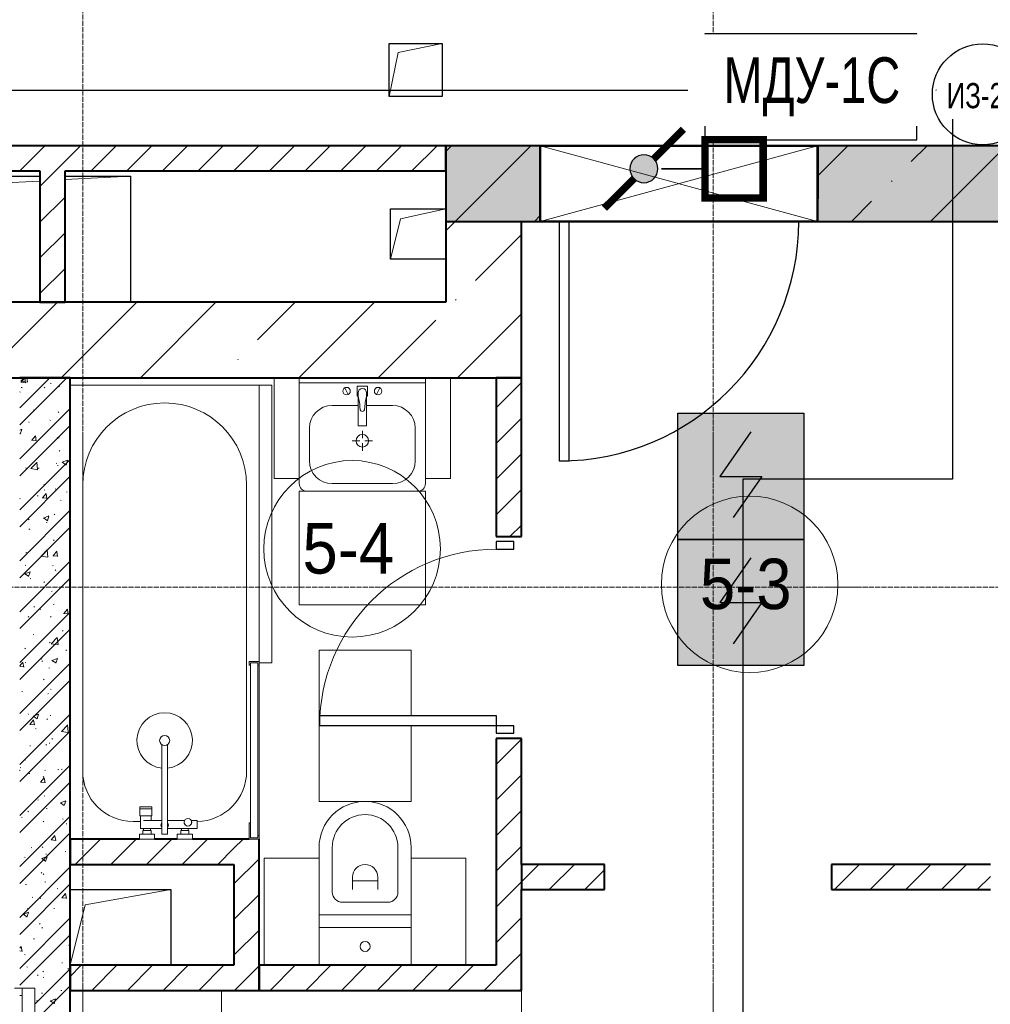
# Model space of a CAD drawing. Header units: millimetres. Extents: x -816133 to 919604, y 87941 to 147341.
# Tile 75 of 256: x -38302 to -34452, y 125719 to 129624. Entities that reach past the tile are written whole.
import ezdxf

# ---------------------------------------------------------------- set-up
doc = ezdxf.new("R2010")
doc.units = ezdxf.units.MM
doc.set_wipeout_variables(frame=1)
doc.linetypes.add('ADSK_Линия сетки', pattern=[25, 20, -2.5, 0, -2.5])
doc.linetypes.add('Линия сетки', pattern=[25, 20, -2.5, 0, -2.5])
for name, color, linetype, lineweight in [('_АПС_Оборудование', 1, 'Continuous', 30), ('A-000-M_MASS', 7, 'Continuous', 18), ('A-010-A_ROOM', 7, 'Continuous', 20), ('A-200-M_WALL', 7, 'Continuous', 18), ('A-200-M_WALL_EXT', 7, 'Continuous', 18), ('A-200-M_WALL_INT', 7, 'Continuous', 18), ('A-200-M_WALL_PAT', 7, 'Continuous', 40), ('A-314-M_WINDOW', 7, 'Continuous', 18), ('A-325-M_DOOR', 7, 'Continuous', 18), ('A-325-M_DOOR_PANEL', 7, 'Continuous', 30), ('A-700-M_FFE', 7, 'Continuous', 18), ('M-520-M_DRAINAGE_FW', 7, 'Continuous', 18), ('Z-030-M_GRID', 7, 'Continuous', 9), ('Z-060-M_DETAIL', 7, 'Continuous', 18), ('СОУЭ', 1, 'Continuous', 30), ('СС-011-ПОЖ-СИГНАЛИЗАЦИЯ', 1, 'Continuous', 30), ('УГО АПС и АПЗ$0$_АПС_Оборудование', 1, 'Continuous', 30), ('УГО АПС и АПЗ$0$СС-011-ПОЖ-СИГНАЛИЗАЦИЯ', 1, 'Continuous', 30)]:
    doc.layers.add(name, color=color, linetype=linetype, lineweight=lineweight)
doc.layers.add('EI_HATCH_GALV', color=7, linetype='Continuous')
doc.layers.add('АПС', color=5, linetype='Continuous')
doc.styles.add('Arial Narrow', font='ARIALN.TTF', dxfattribs={"width": 0.9, "height": 600})
doc.styles.add('Arial_2', font='arial.ttf', dxfattribs={"width": 0.9, "height": 400})

# ---------------------------------------------------------------- blocks, each defined once
blk = doc.blocks.new('10эт')
at = {"layer": 'A-200-M_WALL_PAT', "lineweight": 18}
h = blk.add_hatch(color=9, dxfattribs=at)
h.paths.add_polyline_path([(323691.7, 127701.1), (324066.5, 127701.2), (324066.5, 128001.1), (323691.7, 128001.1)])
h.paths.add_polyline_path([(325166.7, 127701.1), (326651.7, 127701.1), (326651.7, 128001.1), (325166.7, 128001.1), (325166.7, 127791.1)])
h.paths.add_polyline_path([(328051.7, 127701.1), (328051.7, 128001.1), (327751.7, 128001.1), (327751.7, 127701.1)])
at = {"layer": 'A-000-M_MASS', "color": 9, "lineweight": 30}
for p, q in [((323467.4, 128196.1), (323467.4, 128406.1)), ((323467.4, 128406.1), (323677.4, 128406.1)), ((323677.4, 128406.1), (323677.4, 128196.1)), ((323677.4, 128196.1), (323467.4, 128196.1)), ((320521.7, 127881), (322081.7, 127881)), ((322181.7, 127881), (322441.6, 127881)), ((322441.6, 127881), (322441.6, 127381.1)), ((323472.1, 127551.1), (323472.1, 127751.1)), ((323472.1, 127751.1), (323691.7, 127751.1)), ((323691.7, 127551.1), (323472.1, 127551.1)), ((322201.7, 125051.1), (322601.7, 125051.1)), ((322601.7, 125051.1), (322601.7, 124751.1))]:
    blk.add_line(p, q, dxfattribs=at)
at = {"layer": 'A-000-M_MASS', "color": 9}
for p, q in [((323502.4, 128371.1), (323677.4, 128406.1)), ((323467.4, 128196.1), (323502.4, 128371.1)), ((322181.7, 127866.7), (322441.6, 127881)), ((320621.6, 127781), (322081.7, 127861.2)), ((323512.1, 127711.1), (323691.7, 127751)), ((323472.1, 127551.1), (323512.1, 127711.1)), ((322261.7, 124991.1), (322601.7, 125051.1)), ((322201.7, 124751.1), (322261.7, 124991.1))]:
    blk.add_line(p, q, dxfattribs=at)
at = {"layer": 'A-010-A_ROOM', "color": 9}
for centre in [(323320.2, 126402.8), (324896.7, 126261.9)]:
    blk.add_circle(centre, 350, dxfattribs=at)
at = {"layer": 'A-200-M_WALL', "color": 9, "lineweight": 40}
for p, q in [((324066.5, 128001.1), (323691.7, 128001.1)), ((323691.7, 128001.1), (323691.7, 127701.1)), ((326651.7, 128001.1), (325166.7, 128001.1)), ((325166.7, 128001.1), (325166.7, 127791.1)), ((323691.7, 127701.1), (324066.5, 127701.1)), ((325166.7, 127701.1), (326651.7, 127701.1)), ((323991.7, 125151.1), (323991.7, 125051.1))]:
    blk.add_line(p, q, dxfattribs=at)
at = {"layer": 'A-200-M_WALL', "color": 9}
for p, q in [((323992.5, 125051.1), (323992.5, 122850.7)), ((323992.5, 122850.7), (323992.5, 125051.1)), ((323991.7, 124651.1), (323991.7, 122851.5)), ((323991.7, 122851.5), (323991.7, 124651.1))]:
    blk.add_line(p, q, dxfattribs=at)
at = {"layer": 'A-200-M_WALL_EXT', "color": 9, "lineweight": 40}
for p, q in [((323991.7, 128001.1), (323691.7, 128001.1)), ((323691.7, 128001.1), (323691.7, 127381.1)), ((324066.5, 128001.1), (323991.7, 128001.1)), ((326651.7, 128001.1), (325166.7, 128001.1)), ((325166.7, 128001.1), (325166.7, 127791.1)), ((323991.7, 127701.1), (324066.5, 127701.1)), ((323991.7, 127081.1), (323991.7, 127701.1)), ((325166.7, 127701.1), (326651.7, 127701.1)), ((323691.7, 127381.1), (320521.7, 127381.1)), ((320221.7, 127081.1), (323691.7, 127081.1)), ((323691.7, 127081.1), (323991.7, 127081.1))]:
    blk.add_line(p, q, dxfattribs=at)
at = {"layer": 'A-200-M_WALL_INT', "color": 9, "lineweight": 40}
for p, q in [((323691.7, 128001.1), (320521.7, 128001.1)), ((323691.7, 127901.1), (323691.7, 128001.1)), ((320521.7, 127901.1), (322081.7, 127901.1)), ((322081.7, 127901.1), (322081.7, 127381.1)), ((322181.7, 127901.1), (323691.7, 127901.1)), ((322181.7, 127381.1), (322181.7, 127901.1)), ((322081.7, 127381.1), (322181.7, 127381.1)), ((322201.7, 127081.1), (322001.7, 127081.1)), ((322201.7, 120151.1), (322201.7, 127081.1)), ((323891.7, 127081.1), (323891.7, 126451.1)), ((323991.7, 127081.1), (323891.7, 127081.1)), ((323991.7, 126451.1), (323991.7, 127081.1)), ((323891.7, 126451.1), (323991.7, 126451.1)), ((323891.7, 125651.1), (323891.7, 124751.1)), ((323991.7, 125651.1), (323891.7, 125651.1)), ((323991.7, 125151.1), (323991.7, 125651.1)), ((322476.9, 125251.1), (322201.7, 125251.1)), ((322201.7, 125251.1), (322201.7, 125151.1)), ((322626.7, 125251.1), (322536.7, 125251.1)), ((322851.7, 125251.1), (322686.5, 125251.1)), ((322911.7, 125251.1), (322851.7, 125251.1)), ((322951.7, 124751.1), (322951.7, 125251.1)), ((322201.7, 125151.1), (322851.7, 125151.1)), ((322851.7, 125151.1), (322851.7, 124751.1)), ((324321.7, 125151.1), (323991.7, 125151.1)), ((324321.7, 125051.1), (324321.7, 125151.1)), ((325851.7, 125151.1), (325221.7, 125151.1)), ((325221.7, 125151.1), (325221.7, 125051.1)), ((323991.7, 124751.1), (323991.7, 125051.1)), ((323991.7, 125051.1), (324321.7, 125051.1)), ((325221.7, 125051.1), (325851.7, 125051.1)), ((322851.7, 124751.1), (322201.7, 124751.1)), ((322201.7, 124751.1), (322201.7, 124651.1)), ((323891.7, 124751.1), (322951.7, 124751.1)), ((322951.7, 124751.1), (322951.7, 124651.1)), ((322951.7, 124651.1), (322951.7, 124751.1)), ((323991.7, 124651.1), (323991.7, 124751.1)), ((322201.7, 124651.1), (322951.7, 124651.1)), ((322951.7, 124651.1), (323991.7, 124651.1))]:
    blk.add_line(p, q, dxfattribs=at)
at = {"layer": 'A-200-M_WALL_PAT', "color": 9, "linetype": 'Continuous', "lineweight": 9}
for p, q in [((322002.1, 127901.1), (322102.1, 128001.1)), ((322143.5, 127901.1), (322243.5, 128001.1)), ((322284.9, 127901.1), (322384.9, 128001.1)), ((322426.4, 127901.1), (322526.4, 128001.1)), ((322567.8, 127901.1), (322667.8, 128001.1)), ((322709.2, 127901.1), (322809.2, 128001.1)), ((322850.6, 127901.1), (322950.6, 128001.1)), ((322992, 127901.1), (323092, 128001.1)), ((323133.5, 127901.1), (323233.5, 128001.1)), ((323274.9, 127901.1), (323374.9, 128001.1)), ((323416.3, 127901.1), (323516.3, 128001.1)), ((323557.7, 127901.1), (323657.7, 128001.1)), ((323691.7, 127978.1), (323714.6, 128001.1)), ((323991.7, 127963.8), (324029, 128001.1)), ((325166.7, 127881.6), (325286.2, 128001.1)), ((325538, 127938.5), (325600.5, 128001.1)), ((325614.8, 127701.1), (325914.8, 128001.1)), ((323691.7, 127663.8), (323991.7, 127963.8)), ((322081.7, 127839.3), (322143.5, 127901.1)), ((325459.4, 127860), (325461.8, 127862.3)), ((322081.7, 127697.8), (322181.7, 127797.8)), ((325300.5, 127701.1), (325380.8, 127781.4)), ((324043.3, 127701.1), (324066.5, 127724.3)), ((322081.7, 127556.4), (322181.7, 127656.4)), ((323809.3, 127467.1), (323991.7, 127649.5)), ((322081.7, 127415), (322181.7, 127515)), ((321851.7, 127081.1), (322151.7, 127381.1)), ((322166, 127081.1), (322466, 127381.1)), ((322480.3, 127081.1), (322780.3, 127381.1)), ((322944.9, 127231.3), (323094.6, 127381.1)), ((323109, 127081.1), (323409, 127381.1)), ((323730.7, 127388.5), (323733.1, 127390.9)), ((323737.6, 127081.1), (323991.7, 127335.2)), ((323423.3, 127081.1), (323652.1, 127309.9)), ((322866.4, 127152.8), (322868.7, 127155.1)), ((322001.7, 126961.6), (322121.1, 127081.1)), ((322001.7, 126894.3), (322188.5, 127081.1)), ((322005.7, 127068.1), (322032.9, 127063.9)), ((322005.8, 127068), (322018.3, 127081.1)), ((322006.9, 127063.1), (322025.2, 127061.5)), ((322007.1, 127063.1), (322021.8, 127080.6)), ((322025.4, 127060.6), (322021.8, 127079.7)), ((322032.6, 127064.8), (322030.7, 127081.1)), ((322075.4, 127081.1), (322077.6, 127079.5)), ((322077.8, 127078.5), (322078.7, 127081.1)), ((322123.4, 127057.9), (322126.8, 127058.3)), ((323891.7, 126962.2), (323991.7, 127062.2)), ((322001.7, 127024), (322003.8, 127025.6)), ((322008, 127042.7), (322011.3, 127043.1)), ((322098.9, 127043.3), (322101.4, 127041)), ((322157.6, 127045), (322160.3, 127047)), ((322001.7, 126759.6), (322201.7, 126959.6)), ((322043.2, 126937.7), (322046.6, 126938.1)), ((322056.5, 126954.2), (322059.3, 126952.4)), ((322153.9, 126943.5), (322156.6, 126945.6)), ((322037.6, 126906.1), (322040, 126903.9)), ((322120.8, 126913.2), (322123.6, 126911.4)), ((323891.7, 126820.8), (323991.7, 126920.8)), ((322001.7, 126692.2), (322201.7, 126892.2)), ((322001.7, 126873.7), (322009.7, 126876.8)), ((322001.7, 126859.7), (322003.4, 126858.5)), ((322003.6, 126857.5), (322009.8, 126875.9)), ((322049.2, 126833.9), (322067.5, 126832.3)), ((322049.4, 126833.8), (322064.1, 126851.3)), ((322067.7, 126831.3), (322064.1, 126850.4)), ((322150.2, 126842.1), (322152.9, 126844.1)), ((322155.3, 126842.8), (322158.6, 126843.2)), ((322158.6, 126792.4), (322161.4, 126790.6)), ((322001.7, 126557.5), (322201.7, 126757.5)), ((322046.2, 126720.7), (322069.9, 126745.4)), ((322073, 126717.4), (322069.7, 126746.3)), ((322146.5, 126740.6), (322149.1, 126742.6)), ((322170.2, 126746), (322185.4, 126735.8)), ((322170.3, 126745.9), (322191.7, 126754)), ((322185.6, 126734.8), (322191.8, 126753.2)), ((323891.7, 126679.4), (323991.7, 126779.4)), ((322025, 126724.3), (322027.4, 126722)), ((322046.2, 126720.8), (322073.3, 126716.6)), ((322075.1, 126722.6), (322078.5, 126723)), ((322151.7, 126732.6), (322155, 126733.1)), ((322001.7, 126490.2), (322201.7, 126690.2)), ((322098, 126657.3), (322100.5, 126655.1)), ((322099.2, 126636.6), (322102.1, 126634.8)), ((322142.8, 126639.1), (322145.4, 126641.2)), ((322186.9, 126627.6), (322190.3, 126628.1)), ((323891.7, 126538), (323991.7, 126638)), ((322001.7, 126601.9), (322003.6, 126600.7)), ((322071.5, 126612.4), (322074.8, 126612.9)), ((322091.5, 126604.6), (322109.7, 126603)), ((322091.7, 126604.6), (322106.4, 126622.1)), ((322110, 126602.1), (322106.4, 126621.2)), ((322163.5, 126595.7), (322166.3, 126593.9)), ((322001.7, 126355.5), (322201.7, 126555.5)), ((322036.7, 126520.2), (322039.1, 126517.9)), ((322096.1, 126525), (322111.2, 126514.8)), ((322096.2, 126524.8), (322117.5, 126533)), ((322106.8, 126507.4), (322110.1, 126507.8)), ((322111.4, 126513.7), (322117.6, 126532.2)), ((322139.1, 126537.7), (322141.7, 126539.7)), ((322001.7, 126288.1), (322201.7, 126488.1)), ((322038.6, 126481.7), (322041.4, 126479.9)), ((322201.3, 126474.8), (322201.7, 126474.5)), ((323946.2, 126451.1), (323991.7, 126496.6)), ((322135.4, 126436.2), (322138, 126438.2)), ((322086.6, 126373.3), (322110.3, 126398.1)), ((322113.4, 126370), (322110.1, 126399)), ((322134, 126375.3), (322148.7, 126392.8)), ((322152.2, 126372.8), (322148.7, 126391.9)), ((322001.7, 126153.4), (322201.7, 126353.4)), ((322026.6, 126387.2), (322029.9, 126387.6)), ((322086.6, 126373.4), (322113.7, 126369.2)), ((322133.8, 126375.3), (322152, 126373.7)), ((322022, 126303.8), (322043.4, 126312)), ((322024.1, 126338.3), (322026.6, 126336)), ((322131.7, 126334.7), (322134.3, 126336.8)), ((322141.9, 126319.1), (322144.8, 126317.3)), ((322001.7, 126086.1), (322201.7, 126286.1)), ((322021.9, 126304), (322037.1, 126293.7)), ((322037.2, 126292.7), (322043.4, 126311.1)), ((322043.5, 126285), (322046.3, 126283.2)), ((322138.6, 126292.3), (322142, 126292.7)), ((322097.1, 126271.4), (322099.6, 126269.1)), ((322128, 126233.3), (322130.6, 126235.3)), ((322058.5, 126172.1), (322061.8, 126172.5)), ((322081.3, 126164.1), (322084.1, 126162.3)), ((322135, 126182.1), (322138.3, 126182.6)), ((322176.3, 126146), (322191, 126163.5)), ((322194.5, 126143.5), (322191, 126162.6)), ((322001.8, 125951.4), (322201.7, 126151.4)), ((322035.8, 126134.2), (322038.2, 126131.9)), ((322124.2, 126131.8), (322126.9, 126133.8)), ((322176.1, 126146), (322194.3, 126144.5)), ((322001.8, 125884), (322201.7, 126084)), ((322054.8, 126061.9), (322058.1, 126062.4)), ((322127, 126025.9), (322150.7, 126050.7)), ((322153.8, 126022.7), (322150.5, 126051.6)), ((322170.3, 126077.1), (322173.6, 126077.6)), ((322022, 126008.4), (322024.8, 126006.6)), ((322120.5, 126030.3), (322123.2, 126032.4)), ((322127, 126026.1), (322154.1, 126021.8)), ((322184.7, 126001.5), (322187.5, 125999.7)), ((322086.2, 125967.4), (322089.1, 125965.6)), ((322129.8, 125960.1), (322151.1, 125968.2)), ((322145, 125949), (322151.2, 125967.4)), ((322200.9, 125982.8), (322201.7, 125982.1)), ((322001.8, 125938.1), (322014.6, 125953.4)), ((322001.8, 125749.3), (322201.7, 125949.3)), ((322001.8, 125935.7), (322018, 125934.3)), ((322018.2, 125933.4), (322014.7, 125952.5)), ((322023.2, 125952.3), (322025.7, 125950.1)), ((322090.1, 125956.9), (322093.4, 125957.3)), ((322116.8, 125928.9), (322119.5, 125930.9)), ((322129.7, 125960.2), (322144.8, 125950)), ((322096.2, 125885.4), (322098.7, 125883.1)), ((322001.8, 125682), (322201.7, 125882)), ((322124, 125846.6), (322126.9, 125844.8)), ((322009.9, 125836.7), (322013.2, 125837.1)), ((322113.1, 125827.4), (322115.8, 125829.4)), ((322001.8, 125547.3), (322201.7, 125747.2)), ((322034.9, 125748.2), (322037.3, 125746)), ((322055.5, 125739.2), (322070.7, 125729)), ((322055.6, 125739), (322077, 125747.2)), ((322070.9, 125727.9), (322077, 125746.4)), ((322109.4, 125725.9), (322112.1, 125728)), ((322122, 125741.8), (322125.3, 125742.2)), ((322198.5, 125751.9), (322201.7, 125752.3)), ((322042.1, 125706.6), (322060.3, 125705)), ((322042.2, 125706.6), (322056.9, 125724.1)), ((322060.5, 125704.1), (322057, 125723.2)), ((322064.7, 125690.8), (322067.5, 125689)), ((322167.4, 125678.6), (322191.2, 125703.3)), ((322194.3, 125675.3), (322190.9, 125704.3)), ((322001.8, 125479.9), (322201.7, 125679.9)), ((322128.9, 125649.9), (322131.8, 125648.1)), ((322167.4, 125678.7), (322194.5, 125674.5)), ((322041.8, 125621.6), (322045.1, 125622)), ((322105.7, 125624.5), (322108.4, 125626.5)), ((322118.3, 125631.6), (322121.6, 125632.1)), ((323891.7, 125548), (323991.7, 125648)), ((322200, 125596.9), (322201.7, 125595.3)), ((322001.8, 125345.2), (322201.7, 125545.2)), ((322004, 125535.9), (322006.9, 125534.1)), ((322022.3, 125566.4), (322024.8, 125564.1)), ((322001.8, 125525.8), (322002.8, 125526.2)), ((322001.8, 125522), (322002.9, 125525.3)), ((322038.1, 125511.4), (322041.5, 125511.9)), ((322084.5, 125477.4), (322099.2, 125494.9)), ((322095.3, 125499.4), (322097.8, 125497.2)), ((322102.8, 125474.9), (322099.3, 125494)), ((322102, 125523), (322104.7, 125525)), ((322153.6, 125526.6), (322156.9, 125527.1)), ((322166.7, 125529), (322169.6, 125527.2)), ((323891.7, 125406.6), (323991.7, 125506.6)), ((322001.8, 125277.9), (322201.7, 125477.8)), ((322084.4, 125477.4), (322102.6, 125475.8)), ((322098.3, 125421.5), (322101, 125423.6)), ((322073.4, 125406.4), (322076.7, 125406.9)), ((322163.3, 125395.4), (322178.4, 125385.2)), ((322163.4, 125395.3), (322184.7, 125403.5)), ((322178.6, 125384.2), (322184.8, 125402.6)), ((322001.8, 125143.2), (322201.7, 125343.1)), ((322008.9, 125339.2), (322011.8, 125337.4)), ((322034, 125362.3), (322036.5, 125360)), ((322107.4, 125373.3), (322110.2, 125371.5)), ((323891.7, 125265.2), (323991.7, 125365.2)), ((322094.6, 125320.1), (322097.3, 125322.1)), ((322171.7, 125332.3), (322174.5, 125330.5)), ((322185.5, 125311.5), (322188.8, 125311.9)), ((322001.8, 125075.8), (322201.7, 125275.8)), ((322126.8, 125248.1), (322141.5, 125265.6)), ((322145.1, 125245.6), (322141.5, 125264.7)), ((322090.9, 125218.6), (322093.6, 125220.7)), ((322126.7, 125248.1), (322144.9, 125246.5)), ((322221.9, 125151.1), (322321.9, 125251.1)), ((322363.4, 125151.1), (322463.4, 125251.1)), ((322504.8, 125151.1), (322604.8, 125251.1)), ((322646.2, 125151.1), (322746.2, 125251.1)), ((322851.7, 125215.1), (322887.6, 125251.1)), ((323891.7, 125123.8), (323991.7, 125223.8)), ((322021.4, 125180.4), (322023.9, 125178.1)), ((322046.7, 125218.3), (322049.6, 125216.5)), ((322089.2, 125174.3), (322110.6, 125182.5)), ((322104.5, 125163.2), (322110.6, 125181.6)), ((322105.3, 125191.3), (322108.6, 125191.7)), ((322181.8, 125201.4), (322185.1, 125201.8)), ((322199.1, 125210.9), (322201.6, 125208.6)), ((322787.6, 125151.1), (322851.7, 125215.1)), ((322001.8, 124941.1), (322201.7, 125141.1)), ((322089.1, 125174.4), (322104.3, 125164.2)), ((322851.7, 125073.7), (322951.7, 125173.7)), ((323991.7, 125082.3), (324060.4, 125151.1)), ((324101.8, 125051.1), (324201.8, 125151.1)), ((325233.2, 125051.1), (325333.2, 125151.1)), ((325374.6, 125051.1), (325474.6, 125151.1)), ((325516.1, 125051.1), (325616.1, 125151.1)), ((325657.5, 125051.1), (325757.5, 125151.1)), ((322087.2, 125117.1), (322089.8, 125119.2)), ((322094.4, 125113.5), (322096.9, 125111.2)), ((324243.3, 125051.1), (324321.7, 125129.5)), ((325798.9, 125051.1), (325851.7, 125103.9)), ((322001.8, 124873.8), (322201.7, 125073.7)), ((322025.1, 125071.1), (322028.4, 125071.5)), ((322101.6, 125081.2), (322105, 125081.6)), ((323891.7, 124982.3), (323991.7, 125082.3)), ((322150.1, 125055.7), (322152.9, 125053.9)), ((322169.1, 125018.8), (322183.8, 125036.3)), ((322187.4, 125016.3), (322183.8, 125035.4)), ((322851.7, 124932.3), (322951.7, 125032.3)), ((322051.7, 125021.6), (322054.5, 125019.8)), ((322083.5, 125015.7), (322086.1, 125017.7)), ((322168.9, 125018.8), (322187.2, 125017.2)), ((322015, 124953.4), (322030.1, 124943.2)), ((322015.1, 124953.2), (322036.4, 124961.4)), ((322021.5, 124960.9), (322024.8, 124961.4)), ((322030.3, 124942.1), (322036.5, 124960.6)), ((322033.1, 124976.3), (322035.6, 124974)), ((322136.9, 124976.1), (322140.2, 124976.6)), ((322001.8, 124739.1), (322201.7, 124939)), ((322079.8, 124914.2), (322082.4, 124916.3)), ((323891.7, 124840.9), (323991.7, 124940.9)), ((322001.8, 124671.8), (322201.7, 124871.7)), ((322089.5, 124900.8), (322092.3, 124899)), ((322851.7, 124790.9), (322951.7, 124890.9)), ((322056.7, 124855.9), (322060, 124856.4)), ((322196.9, 124830.7), (322201.7, 124827.4)), ((322197, 124830.5), (322201.7, 124832.3)), ((322001.8, 124819.4), (322007.5, 124826.2)), ((322001.8, 124807.9), (322010.8, 124807.1)), ((322011, 124806.2), (322007.5, 124825.3)), ((322020.5, 124794.4), (322023, 124792.2)), ((322076.1, 124812.7), (322078.7, 124814.8)), ((322198.2, 124824.9), (322200.7, 124822.7)), ((323943.3, 124751.1), (323991.7, 124799.5)), ((322168.8, 124761), (322172.1, 124761.4)), ((322201.7, 124706.6), (322246.2, 124751.1)), ((322287.6, 124651.1), (322387.6, 124751.1)), ((322429, 124651.1), (322529, 124751.1)), ((322570.5, 124651.1), (322670.5, 124751.1)), ((322711.9, 124651.1), (322811.9, 124751.1)), ((322951.7, 124749.5), (322953.3, 124751.1)), ((322994.7, 124651.1), (323094.7, 124751.1)), ((323136.2, 124651.1), (323236.2, 124751.1)), ((323277.6, 124651.1), (323377.6, 124751.1)), ((323419, 124651.1), (323519, 124751.1)), ((323560.4, 124651.1), (323660.4, 124751.1)), ((323701.8, 124651.1), (323801.8, 124751.1)), ((323843.3, 124651.1), (323943.3, 124751.1)), ((322030.1, 124745), (322032.9, 124743.2)), ((322061.7, 124597), (322201.7, 124737)), ((322072.4, 124711.3), (322075, 124713.3)), ((322093.5, 124727.5), (322096, 124725.2)), ((322192.8, 124738.1), (322195.6, 124736.3)), ((322853.3, 124651.1), (322951.7, 124749.5)), ((322094.4, 124704.1), (322097.2, 124702.3)), ((322061.7, 124529.6), (322201.7, 124669.6)), ((322088.6, 124640.8), (322091.9, 124641.2)), ((322165.1, 124650.9), (322168.5, 124651.3)), ((323984.7, 124651.1), (323991.7, 124658.1)), ((322068.7, 124609.8), (322071.3, 124611.9)), ((322122.7, 124609.6), (322137.9, 124599.4)), ((322122.9, 124609.5), (322144.2, 124617.7)), ((322138.1, 124598.4), (322144.3, 124616.8))]:
    blk.add_line(p, q, dxfattribs=at)
at = {"layer": 'A-314-M_WINDOW', "color": 9, "lineweight": 50}
for p, q in [((324066.5, 127701.1), (324066.5, 128001.1)), ((324066.5, 128001.1), (325166.5, 128001.1)), ((325166.5, 128001.1), (325166.5, 127701.1)), ((325166.5, 127701.1), (324066.5, 127701.1))]:
    blk.add_line(p, q, dxfattribs=at)
at = {"layer": 'A-325-M_DOOR', "color": 9, "lineweight": 30}
for p, q in [((325166.7, 127701.1), (325166.7, 127791.1)), ((323961.7, 126431.1), (323891.7, 126431.1)), ((323891.7, 126431.1), (323891.7, 126401.1)), ((323961.7, 126401.1), (323961.7, 126431.1)), ((323891.7, 126401.1), (323961.7, 126401.1)), ((323191.7, 125701.1), (323191.7, 125741.1)), ((323191.7, 125741.1), (323891.7, 125741.1)), ((323891.7, 125741.1), (323891.7, 125701.1)), ((323891.7, 125701.1), (323191.7, 125701.1)), ((323891.7, 125701.1), (323191.7, 125701.1)), ((323961.7, 125701.1), (323891.7, 125701.1)), ((323891.7, 125701.1), (323891.7, 125671.1)), ((323961.7, 125671.1), (323961.7, 125701.1)), ((323891.7, 125671.1), (323961.7, 125671.1))]:
    blk.add_line(p, q, dxfattribs=at)
at = {"layer": 'A-325-M_DOOR', "color": 9, "lineweight": 9}
blk.add_arc((323891.7, 125701.1), 700, 90, 180, dxfattribs=at)
at = {"layer": 'A-325-M_DOOR_PANEL', "color": 9}
for p, q in [((324141.7, 127701.1), (324141.7, 126751.1)), ((324181.7, 126751.1), (324181.7, 127701.1)), ((324141.7, 126751.1), (324181.7, 126751.1))]:
    blk.add_line(p, q, dxfattribs=at)
blk.add_arc((324141.7, 127701.1), 950, 270, 0, dxfattribs=at)
at = {"layer": 'A-700-M_FFE', "color": 9, "lineweight": 9}
for p, q in [((323010.8, 127081.1), (323010.8, 126681.1)), ((323110.8, 126681.1), (323110.8, 127081.1)), ((323610.8, 127081.1), (323610.8, 126681.1)), ((323710.8, 126681.1), (323710.8, 127081.1)), ((323001.7, 127051.1), (322951.7, 127051.1)), ((322951.7, 127051.1), (322951.7, 125955.9)), ((323001.7, 125951.1), (323001.7, 127051.1)), ((323010.8, 126681.1), (323110.8, 126681.1)), ((323610.8, 126681.1), (323710.8, 126681.1)), ((323610.8, 126631.1), (323110.8, 126631.1)), ((323110.8, 126631.1), (323110.8, 126181.1)), ((323610.8, 126181.1), (323610.8, 126631.1)), ((323110.8, 126181.1), (323610.8, 126181.1)), ((323189.2, 126001.1), (323189.2, 125401.1)), ((323554.2, 126001.1), (323189.2, 126001.1)), ((323554.2, 125741.1), (323554.2, 126001.1)), ((322951.9, 125951.1), (323001.7, 125951.1)), ((323554.2, 125401.1), (323554.2, 125701.1)), ((323189.2, 125401.1), (323554.2, 125401.1)), ((322971.7, 125176.1), (322971.7, 124751.1)), ((323189.2, 125176.1), (322971.7, 125176.1)), ((323771.7, 125176.1), (323554.2, 125176.1)), ((323771.7, 124751.1), (323771.7, 125176.1)), ((322061.7, 124661.1), (322011.7, 124661.1)), ((322011.7, 124661.1), (322011.7, 123361.1)), ((322061.7, 123361.1), (322061.7, 124661.1))]:
    blk.add_line(p, q, dxfattribs=at)
at = {"layer": 'M-520-M_DRAINAGE_FW', "color": 9}
for p, q in [((323110.8, 127061.1), (323610.8, 127061.1)), ((322201.7, 127051.1), (322951.7, 127051.1)), ((323291.1, 127041.2), (323305.1, 127014.7)), ((323380.8, 127048), (323340.8, 127048)), ((323340.8, 127048), (323340.8, 127008)), ((323343.8, 127021), (323343.8, 127008)), ((323377.8, 127008), (323377.8, 127021)), ((323380.8, 127008), (323380.8, 127048)), ((323430.4, 127041.2), (323416.4, 127014.7)), ((323340.8, 127008), (323343.8, 127008)), ((323343.8, 127008), (323343.8, 126893.1)), ((323377.8, 126893.1), (323377.8, 127008)), ((323377.8, 127008), (323380.8, 127008)), ((323343.8, 126971.1), (323240.8, 126971.1)), ((323480.8, 126971.1), (323377.8, 126971.1)), ((323150.8, 126881.1), (323150.8, 126751.1)), ((323346.8, 126890.1), (323374.8, 126890.1)), ((323360.8, 126871.1), (323360.8, 126841.1)), ((323570.8, 126751.1), (323570.8, 126881.1)), ((323350.8, 126831.1), (323320.8, 126831.1)), ((323360.8, 126791.1), (323360.8, 126821.1)), ((323400.8, 126831.1), (323370.8, 126831.1)), ((323110.8, 126681.1), (323110.8, 126661.1)), ((323610.8, 126661.1), (323610.8, 126681.1)), ((322251.7, 126656.1), (322251.7, 125521.1)), ((322901.7, 125521.1), (322901.7, 126656.1)), ((323240.8, 126661.1), (323480.8, 126661.1)), ((322911.7, 125956.1), (322911.7, 125941.1)), ((322951.9, 125956.1), (322911.7, 125956.1)), ((322911.7, 125941.1), (322916.7, 125941.1)), ((322916.7, 125941.1), (322916.7, 125951.1)), ((322916.7, 125951.1), (322946.9, 125951.1)), ((322946.9, 125951.1), (322916.7, 125951.1)), ((322916.7, 125951.1), (322916.7, 125256.1)), ((322946.9, 125951.1), (322946.9, 125941.1)), ((322946.9, 125256.1), (322946.9, 125951.1)), ((322946.9, 125941.1), (322951.9, 125941.1)), ((322951.7, 125941.1), (322951.7, 125266.1)), ((322951.9, 125941.1), (322951.9, 125956.1)), ((322565.4, 125271.1), (322565.4, 125626.1)), ((322588.1, 125626.1), (322588.1, 125271.1)), ((322478.6, 125380.1), (322525.6, 125380.1)), ((322478.6, 125371.1), (322478.6, 125380.1)), ((322525.6, 125380.1), (322525.6, 125371.1)), ((322478.6, 125371.1), (322525.6, 125371.1)), ((322478.6, 125343.6), (322478.6, 125371.1)), ((322525.6, 125371.1), (322478.6, 125371.1)), ((322525.6, 125343.6), (322478.6, 125343.6)), ((322480.5, 125343.6), (322523.3, 125343.6)), ((322480.5, 125293.1), (322480.5, 125343.6)), ((322523.3, 125343.6), (322523.3, 125324.8)), ((322525.6, 125371.1), (322525.6, 125343.6)), ((322451.7, 125321.1), (322480.5, 125321.1)), ((322493.4, 125324.8), (322565.4, 125324.8)), ((322588.1, 125324.8), (322655.4, 125324.8)), ((322682.4, 125324.8), (322705.8, 125324.8)), ((322705.8, 125324.8), (322705.8, 125293.1)), ((322916.7, 125316.1), (322911.7, 125316.1)), ((322911.7, 125316.1), (322911.7, 125251.1)), ((322916.7, 125256.1), (322916.7, 125316.1)), ((322476.9, 125271.1), (322536.7, 125271.1)), ((322476.9, 125251.1), (322476.9, 125271.1)), ((322493.4, 125293.1), (322480.5, 125293.1)), ((322490.7, 125285.1), (322522.7, 125285.1)), ((322490.7, 125271.1), (322490.7, 125285.1)), ((322522.7, 125271.1), (322490.7, 125271.1)), ((322565.4, 125293.1), (322493.4, 125293.1)), ((322493.4, 125293.1), (322520.3, 125293.1)), ((322493.4, 125285.1), (322493.4, 125293.1)), ((322520.3, 125285.1), (322493.4, 125285.1)), ((322520.3, 125293.1), (322520.3, 125285.1)), ((322522.7, 125285.1), (322522.7, 125271.1)), ((322536.7, 125271.1), (322536.7, 125251.1)), ((322588.1, 125271.1), (322565.4, 125271.1)), ((322705.8, 125293.1), (322588.1, 125293.1)), ((322626.7, 125251.1), (322626.7, 125271.1)), ((322626.7, 125271.1), (322686.5, 125271.1)), ((322640.7, 125271.1), (322640.7, 125285.1)), ((322640.7, 125285.1), (322672.7, 125285.1)), ((322672.7, 125271.1), (322640.7, 125271.1)), ((322643.1, 125285.1), (322643.1, 125293.1)), ((322643.1, 125293.1), (322670, 125293.1)), ((322670, 125285.1), (322643.1, 125285.1)), ((322670, 125293.1), (322670, 125285.1)), ((322672.7, 125285.1), (322672.7, 125271.1)), ((322686.5, 125271.1), (322686.5, 125251.1)), ((322951.7, 125266.1), (322946.9, 125266.1)), ((322946.9, 125266.1), (322946.9, 125256.1)), ((322951.7, 125251.1), (322951.7, 125266.1)), ((322536.7, 125251.1), (322476.9, 125251.1)), ((322686.5, 125251.1), (322626.7, 125251.1)), ((322911.7, 125251.1), (322951.7, 125251.1)), ((322946.9, 125256.1), (322916.7, 125256.1)), ((322916.7, 125256.1), (322946.9, 125256.1)), ((323189.2, 125218.6), (323189.2, 124951.1)), ((323241.7, 125041.1), (323241.7, 125218.6)), ((323501.7, 125218.6), (323501.7, 125041.1)), ((323554.2, 124951.1), (323554.2, 125218.6)), ((323321.7, 125051.1), (323321.7, 125101.1)), ((323421.7, 125086.1), (323321.7, 125086.1)), ((323421.7, 125101.1), (323421.7, 125051.1)), ((323461.7, 125001.1), (323281.7, 125001.1)), ((323189.2, 124951.1), (323554.2, 124951.1)), ((323554.2, 124951.1), (323189.2, 124951.1)), ((323189.2, 124951.1), (323189.2, 124901.1)), ((323554.2, 124901.1), (323554.2, 124951.1)), ((323554.2, 124901.1), (323189.2, 124901.1)), ((323189.2, 124901.1), (323189.2, 124751.1)), ((323189.2, 124901.1), (323554.2, 124901.1)), ((323554.2, 124751.1), (323554.2, 124901.1)), ((322011.7, 124661.1), (321981.7, 124661.1)), ((322801.7, 124051.1), (322801.7, 124651.1)), ((322001.7, 124631.1), (322011.7, 124631.1))]:
    blk.add_line(p, q, dxfattribs=at)
for centre, radius, start, end in [((323298.1, 127028), 15, 0, 180), ((323298.1, 127028), 15, 180, 0), ((323360.8, 127021), 17, 0, 180), ((323423.4, 127028), 15, 0, 180), ((323423.4, 127028), 15, 180, 0), ((322576.7, 126656.1), 325, 0, 180), ((323143.2, 126951.2), 208.5, 1.5946, 15.8177), ((323578.4, 126951.2), 208.5, 164.1823, 178.4054), ((323240.8, 126881.1), 90, 90, 180), ((323360.8, 126957), 9.19, 180, 0), ((323480.8, 126881.1), 90, 0, 90), ((323346.8, 126893.1), 3, 180, 270), ((323346.8, 126893.1), 3, 195, 255), ((323374.8, 126893.1), 3, 270, 0), ((323374.8, 126893.1), 3, 285, 345), ((323360.8, 126831.1), 25, 0, 180), ((323360.8, 126831.1), 25, 180, 0), ((323240.8, 126751.1), 90, 180, 270), ((323480.8, 126751.1), 90, 270, 0), ((323140.8, 126661.1), 30, 180, 270), ((323580.8, 126661.1), 30, 270, 0), ((322576.7, 125642.6), 110, 275.916, 264.084), ((322576.7, 125642.6), 20, 0, 180), ((322576.7, 125642.6), 20, 180, 0), ((322576.7, 125642.6), 20, 235.4667, 304.5333), ((322451.7, 125521.1), 200, 180, 270), ((322701.7, 125521.1), 200, 271.1857, 0), ((323371.7, 125218.6), 182.5, 0, 180), ((323371.7, 125218.6), 130, 0, 180), ((322576.7, 125307.1), 15.5, 137.0093, 222.9907), ((322576.7, 125307.1), 15.5, 317.0093, 42.9907), ((322668.9, 125318.2), 15, 0, 180), ((322668.9, 125318.2), 15, 154.0483, 25.9517), ((322668.9, 125318.2), 15, 180, 0), ((323371.7, 125101.1), 50, 0, 180), ((323281.7, 125041.1), 40, 180, 270), ((323461.7, 125041.1), 40, 270, 0), ((323371.7, 124826.1), 20, 0, 180), ((323371.7, 124826.1), 20, 180, 0)]:
    blk.add_arc(centre, radius, start, end, dxfattribs=at)
at = {"layer": 'Z-030-M_GRID', "color": 9, "linetype": 'Линия сетки'}
for p, q in [((322251.7, 116076.8), (322251.7, 137026.1)), ((324751.7, 116076.8), (324751.7, 137026.1))]:
    blk.add_line(p, q, dxfattribs=at)
at = {"layer": 'Z-030-M_GRID', "color": 9, "linetype": 'ADSK_Линия сетки'}
blk.add_line((358421.7, 126251.1), (308438.4, 126251.1), dxfattribs=at)
at = {"layer": 'Z-060-M_DETAIL', "color": 9}
for p, q in [((324066.5, 128001.1), (324066.5, 127701.1)), ((325166.5, 128001.1), (324066.5, 128001.1)), ((325166.5, 128001.1), (324066.5, 127701.1)), ((324066.5, 128001.1), (325166.5, 127701.1)), ((325166.5, 128001.1), (325166.5, 127701.1)), ((324066.5, 127701.1), (325166.5, 127701.1))]:
    blk.add_line(p, q, dxfattribs=at)
at = {"layer": 'A-010-A_ROOM', "color": 9, "lineweight": 30, "style": 'Arial_2', "width": 0.9}
for s, p in [('5-4', (323123.2, 126304.5)), ('5-3', (324699.7, 126163.7))]:
    blk.add_text(s, height=200, dxfattribs=at).set_placement(p)
blk = doc.blocks.new('_МДУ')
at = {"color": 1}
blk.add_wipeout([(-350, 175), (350, 175), (350, -175), (-350, -175)], dxfattribs=at)
at = {"layer": 'АПС', "color": 1, "lineweight": 30, "ltscale": 200}
blk.add_lwpolyline([(350, 175), (-350, 175), (-350, -175), (350, -175)], close=True, dxfattribs=at)
at = {"layer": 'АПС', "color": 0, "lineweight": 30, "ltscale": 200, "insert": (3.3, -0.1), "char_height": 150.98, "width": 668.294, "attachment_point": 5, "style": 'Arial Narrow', "bg_fill": 2}
blk.add_mtext('МДУ-1С', dxfattribs=at)
blk = doc.blocks.new('озк_выт')
at = {"layer": 'УГО АПС и АПЗ$0$_АПС_Оборудование', "ltscale": 200}
h = blk.add_hatch(color=5, dxfattribs=at)
h.dxf.hatch_style = 1
h.paths.add_polyline_path([(468755.8, -41333.4, 1), (468645, -41333.4, 1)])
at = {"color": 5, "const_width": 29.5}
blk.add_lwpolyline([(468543.7, -41176.8), (468661.2, -41294.2)], dxfattribs=at)
at = {"layer": 'УГО АПС и АПЗ$0$_АПС_Оборудование', "color": 5, "lineweight": 35, "ltscale": 200}
blk.add_line((468631.1, -41333.5), (468458.1, -41333.6), dxfattribs=at)
at = {"layer": 'УГО АПС и АПЗ$0$_АПС_Оборудование', "color": 5, "const_width": 29.5}
blk.add_lwpolyline([(468227.4, -41449.2), (468458.2, -41449), (468458, -41218.2), (468227.3, -41218.4)], close=True, dxfattribs=at)
blk.add_lwpolyline([(468739.6, -41372.6), (468857.2, -41490)], dxfattribs=at)
at = {"layer": 'УГО АПС и АПЗ$0$_АПС_Оборудование', "color": 5}
blk.add_circle((468700.4, -41333.4), 55.4, dxfattribs=at)
blk = doc.blocks.new('ИП 212-64 прот.R3')
at = {"layer": 'EI_HATCH_GALV', "lineweight": 30, "true_color": 0xffffff}
h = blk.add_hatch(color=7, dxfattribs=at)
h.dxf.hatch_style = 1
h.paths.add_polyline_path([(-2.5, 2.5), (2.5, 2.5), (2.5, -2.5), (-2.5, -2.5)])
at = {"color": 1, "linetype": 'ByBlock', "lineweight": -2}
for p, q in [((0.397, 1.766), (-0.83, 0)), ((-0.83, 0), (0.829, 0)), ((0.829, 0), (-0.306, -1.637))]:
    blk.add_line(p, q, dxfattribs=at)
at = {"color": 1, "linetype": 'ByBlock', "lineweight": -2, "ltscale": 0.1}
blk.add_lwpolyline([(-2.5, 2.5), (2.5, 2.5), (2.5, -2.5), (-2.5, -2.5)], close=True, dxfattribs=at)
blk = doc.blocks.new('УГО АПС и АПЗ$0$A$C0ED213A1')
blk.add_wipeout([(-199.9, -0.4), (0.1, -200.4), (200.1, -0.4), (0.1, 199.6)])
blk.add_circle((0.1, -0.4), 200)
at = {"layer": 'УГО АПС и АПЗ$0$СС-011-ПОЖ-СИГНАЛИЗАЦИЯ', "color": 1, "style": 'Arial Narrow', "width": 0.9}
blk.add_text('ИЗ-2О', height=100, dxfattribs=at).set_placement((-143.7, -55.5))

msp = doc.modelspace()

# ---------------------------------------------------------------- linework, layer by layer
at = {"layer": 'СС-011-ПОЖ-СИГНАЛИЗАЦИЯ'}
msp.add_lwpolyline([(-21816.7, 129342.9), (-30990.3, 129342.9), (-30990.3, 128783.9), (-31552.9, 128783.9), (-31552.9, 129342.9), (-40222.6, 129342.9), (-40222.6, 128785.7), (-40768.1, 128785.7), (-40768.1, 129342.9), (-44198.4, 129342.9), (-44198.4, 130514.6), (-40459.4, 130514.6), (-40459.4, 129969.3), (-39958.2, 129969.3), (-39958.2, 130514.6), (-31877.7, 130514.6), (-31877.7, 129946.3), (-31366.8, 129946.3), (-31366.8, 130514.6), (-25403.8, 130514.6)], dxfattribs=at)
at = {"layer": 'СС-011-ПОЖ-СИГНАЛИЗАЦИЯ', "ltscale": 100}
msp.add_lwpolyline([(-34601.6, 129229.4), (-34601.6, 127802.5), (-35433.8, 127802.5), (-35433.8, 123695.3), (-35894.1, 123695.3)], dxfattribs=at)

# ---------------------------------------------------------------- block references
at = {"layer": 'СОУЭ', "color": 6, "xscale": 100, "yscale": 100, "zscale": 100}
for p in [(-35441.6, 127813), (-35441.6, 127313)]:
    msp.add_blockref('ИП 212-64 прот.R3', p, dxfattribs=at)
at = {"layer": 'СС-011-ПОЖ-СИГНАЛИЗАЦИЯ', "color": 9, "lineweight": 30}
msp.add_blockref('10эт', (-360303.7, 1122.9), dxfattribs=at)

# ---------------------------------------------------------------- next in the draw order: block references
at = {"layer": '_АПС_Оборудование', "color": 0, "lineweight": 30, "xscale": 1.2, "yscale": 1.2, "zscale": 1.2}
msp.add_blockref('_МДУ', (-35164, 129358), dxfattribs=at)
at = {"layer": 'УГО АПС и АПЗ$0$_АПС_Оборудование'}
msp.add_blockref('УГО АПС и АПЗ$0$A$C0ED213A1', (-34482.2, 129328.3), dxfattribs=at)

# ---------------------------------------------------------------- next in the draw order: block references
at = {"layer": 'СС-011-ПОЖ-СИГНАЛИЗАЦИЯ', "lineweight": 30, "xscale": -1}
msp.add_blockref('озк_выт', (432874.1, 170366.2), dxfattribs=at)

doc.saveas('drawing.dxf')
